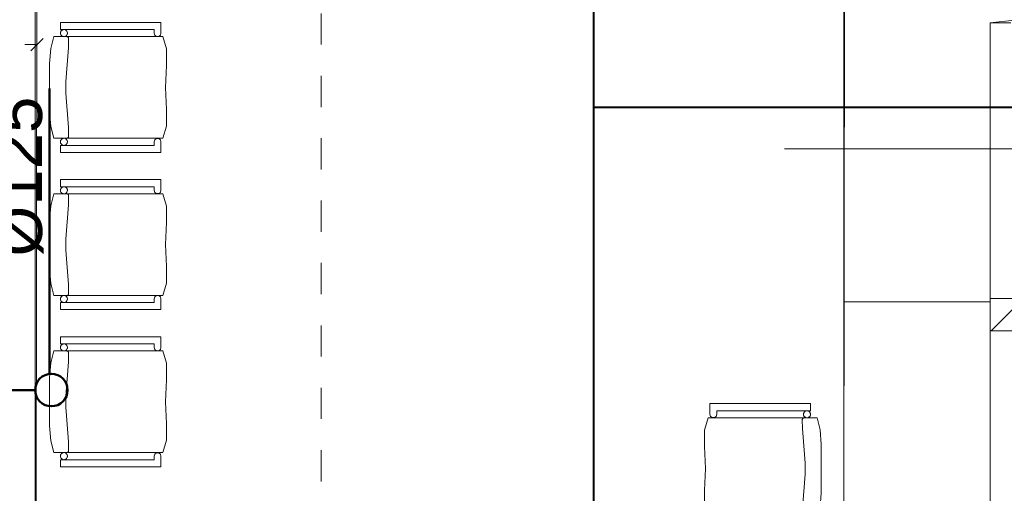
# Model space of a CAD drawing. Header units: millimetres. Extents: x 178516 to 426772, y -178579 to -115871.
# Tile 21 of 256: x 221578 to 225362, y -135260 to -133438. Entities that reach past the tile are written whole.
import ezdxf

# ---------------------------------------------------------------- set-up
doc = ezdxf.new("R2010")
doc.units = ezdxf.units.MM
doc.header["$MEASUREMENT"] = 0
doc.linetypes.add('Przerywana', pattern=[240, 120, -120])
doc.layers.get('0').update_dxf_attribs({"color": 252, "lineweight": 5})
for name, color, linetype, lineweight in [('840-G Znaczniki ogólne_Nr_pióra__3', 252, 'Continuous', 5), ('HVAC_exhaust_W1.1', 30, 'Continuous', 50), ('IS_nawiew', 5, 'Continuous', 40), ('IS_wywiew sanitarny', 30, 'Continuous', 50), ('Nowe_! NAZWY POM_Nr_pióra__19', 252, 'Continuous', 5), ('Nowe_220-A Ściany', 252, 'Continuous', 5), ('Nowe_220-A Ściany_Nr_pióra__93', 252, 'Continuous', 5), ('Nowe_320-W Umeblowanie_Nr_pióra__4', 252, 'Continuous', 5), ('Nowe_820-G Rysunki Obrazki_Nr_pióra__24', 252, 'Continuous', 5), ('Nowe_Nowe_220(1)-A Ściany zewnętrzne_Nr_pióra__241', 252, 'Continuous', 5), ('Nowe_Nowe_220(1)-A Ściany zewnętrzne_Nr_pióra__57', 252, 'Continuous', 5)]:
    doc.layers.add(name, color=color, linetype=linetype, lineweight=lineweight)
doc.styles.add('WE12', font='arial.ttf')

# ---------------------------------------------------------------- blocks, each defined once
blk = doc.blocks.new('podkład 20251118')
at = {"color": 252, "linetype": 'Continuous', "lineweight": 5}
for p, q in [((221644.4, -133533.4), (221596.9, -133533.4)), ((221620.6, -133557.2), (221668.1, -133509.7))]:
    blk.add_line(p, q, dxfattribs=at)
at = {"layer": '840-G Znaczniki ogólne_Nr_pióra__3', "color": 252, "linetype": 'Przerywana', "lineweight": 5}
blk.add_line((222737, -121893.5), (222737, -143583.5), dxfattribs=at)
at = {"layer": 'Nowe_! NAZWY POM_Nr_pióra__19', "color": 252, "linetype": 'Continuous', "lineweight": 5}
for p, q in [((221649.7, -130158.9), (221637.3, -137349.5)), ((224744.5, -135369.5), (224750.7, -131500.2)), ((225400.5, -133439.3), (225307, -133449.5)), ((225307, -133449.5), (225307, -134509.5)), ((225307, -134509.5), (227045.3, -134509.5)), ((225307, -134634.5), (225307, -137219.5)), ((227776.2, -134634.5), (225307, -134634.5))]:
    blk.add_line(p, q, dxfattribs=at)
at = {"layer": 'Nowe_220-A Ściany', "color": 252, "linetype": 'Continuous', "lineweight": 5}
for p, q in [((225307, -134511.4), (225308.8, -134509.5)), ((225311.1, -134634.5), (225436.1, -134509.5))]:
    blk.add_line(p, q, dxfattribs=at)
at = {"layer": 'Nowe_220-A Ściany_Nr_pióra__93', "color": 252, "linetype": 'Continuous', "lineweight": 5}
for p, q in [((225508.4, -134509.5), (225307, -134509.5)), ((225307, -134509.5), (225307, -134634.5)), ((225307, -134634.5), (225508.4, -134634.5))]:
    blk.add_line(p, q, dxfattribs=at)
at = {"layer": 'Nowe_320-W Umeblowanie_Nr_pióra__4', "color": 252, "linetype": 'Continuous', "lineweight": 5}
for p, q in [((221734.3, -133475.6), (221734.3, -133448.3)), ((221734.3, -133448.3), (222120.6, -133448.3)), ((221734.3, -133475.6), (221734.3, -133448.3)), ((221734.3, -133448.3), (222120.6, -133448.3)), ((222120.6, -133448.3), (222120.6, -133489.2)), ((222120.6, -133448.3), (222120.6, -133489.2)), ((221697.2, -133548.6), (221708.5, -133502.9)), ((221697.2, -133548.6), (221708.5, -133502.9)), ((221708.5, -133502.9), (222127.7, -133502.9)), ((221708.5, -133502.9), (222127.7, -133502.9)), ((222094.1, -133475.6), (221734.3, -133475.6)), ((222094.1, -133475.6), (221734.3, -133475.6)), ((221734.3, -133489.2), (221734.5, -133486.9)), ((221734.5, -133491.6), (221734.3, -133489.2)), ((221734.5, -133486.9), (221735.1, -133484.6)), ((221735.1, -133493.9), (221734.5, -133491.6)), ((221735.1, -133484.6), (221736.1, -133482.4)), ((221736.1, -133496.1), (221735.1, -133493.9)), ((221736.1, -133482.4), (221737.4, -133480.5)), ((221737.4, -133498), (221736.1, -133496.1)), ((221737.4, -133480.5), (221739.1, -133478.8)), ((221739.1, -133499.7), (221737.4, -133498)), ((221739.1, -133478.8), (221741, -133477.4)), ((221741, -133501.1), (221739.1, -133499.7)), ((221741, -133477.4), (221743.1, -133476.4)), ((221743.1, -133502.1), (221741, -133501.1)), ((221743.1, -133476.4), (221745.4, -133475.8)), ((221745.4, -133502.7), (221743.1, -133502.1)), ((221745.4, -133475.8), (221747.8, -133475.6)), ((221747.8, -133502.9), (221745.4, -133502.7)), ((221747.8, -133475.6), (221750.1, -133475.8)), ((221750.1, -133502.7), (221747.8, -133502.9)), ((221750.1, -133475.8), (221752.4, -133476.4)), ((221752.4, -133502.1), (221750.1, -133502.7)), ((221752.4, -133476.4), (221754.5, -133477.4)), ((221754.5, -133501.1), (221752.4, -133502.1)), ((221754.5, -133477.4), (221756.4, -133478.8)), ((221756.4, -133499.7), (221754.5, -133501.1)), ((221756.4, -133478.8), (221758.1, -133480.5)), ((221758.1, -133498), (221756.4, -133499.7)), ((221758.1, -133480.5), (221759.4, -133482.4)), ((221759.4, -133496.1), (221758.1, -133498)), ((221760.4, -133503.1), (221759.2, -133502.9)), ((221759.4, -133482.4), (221760.4, -133484.6)), ((221760.4, -133493.9), (221759.4, -133496.1)), ((221760.4, -133484.6), (221761, -133486.9)), ((221761, -133491.6), (221760.4, -133493.9)), ((221761, -133486.9), (221761.2, -133489.2)), ((221761.2, -133489.2), (221761, -133491.6)), ((222094.1, -133489.2), (222094.1, -133475.6)), ((222094.1, -133489.2), (222094.1, -133475.6)), ((222096.7, -133497.3), (222094.1, -133489.2)), ((222096.7, -133497.3), (222094.1, -133489.2)), ((222103.4, -133502.2), (222096.7, -133497.3)), ((222103.4, -133502.2), (222096.7, -133497.3)), ((222111.8, -133502.2), (222103.4, -133502.2)), ((222111.8, -133502.2), (222103.4, -133502.2)), ((222118.5, -133497.3), (222111.8, -133502.2)), ((222118.5, -133497.3), (222111.8, -133502.2)), ((222120.6, -133489.2), (222118.5, -133497.3)), ((222120.6, -133489.2), (222118.5, -133497.3)), ((222127.7, -133502.9), (222141.5, -133550.1)), ((222127.7, -133502.9), (222141.5, -133550.1)), ((221761.6, -133503.5), (221760.4, -133503.1)), ((221762.7, -133504.2), (221761.6, -133503.5)), ((221763.7, -133505), (221762.7, -133504.2)), ((221764.5, -133506), (221763.7, -133505)), ((221765.1, -133507.1), (221764.5, -133506)), ((221764.8, -133544.7), (221765.7, -133510.2)), ((221765.5, -133508.3), (221765.1, -133507.1)), ((221765.7, -133509.5), (221765.5, -133508.3)), ((221765.7, -133510.2), (221765.7, -133509.5)), ((221692.6, -133605.6), (221697.2, -133548.6)), ((221692.6, -133605.6), (221697.2, -133548.6)), ((221754.9, -133677), (221764.8, -133544.7)), ((222141.5, -133550.1), (222141.8, -133613.8)), ((222141.5, -133550.1), (222141.8, -133613.8)), ((221692.6, -133698.3), (221692.6, -133605.6)), ((221692.6, -133698.3), (221692.6, -133605.6)), ((222141.8, -133613.8), (222138, -133698.3)), ((222141.8, -133613.8), (222138, -133698.3)), ((221754.9, -133719.7), (221754.9, -133677)), ((221692.6, -133791.1), (221692.6, -133698.3)), ((221692.6, -133791.1), (221692.6, -133698.3)), ((221764.8, -133852), (221754.9, -133719.7)), ((222138, -133698.3), (222141.8, -133782.9)), ((222138, -133698.3), (222141.8, -133782.9)), ((221697.2, -133848.1), (221692.6, -133791.1)), ((221697.2, -133848.1), (221692.6, -133791.1)), ((222141.8, -133782.9), (222141.5, -133846.6)), ((222141.8, -133782.9), (222141.5, -133846.6)), ((221708.5, -133893.8), (221697.2, -133848.1)), ((221708.5, -133893.8), (221697.2, -133848.1)), ((221765.7, -133886.5), (221764.8, -133852)), ((222141.5, -133846.6), (222127.7, -133893.8)), ((222141.5, -133846.6), (222127.7, -133893.8)), ((222127.7, -133893.8), (221708.5, -133893.8)), ((222127.7, -133893.8), (221708.5, -133893.8)), ((221734.3, -133907.4), (221734.5, -133905.1)), ((221734.5, -133909.8), (221734.3, -133907.4)), ((221734.5, -133905.1), (221735.1, -133902.8)), ((221735.1, -133912.1), (221734.5, -133909.8)), ((221735.1, -133902.8), (221736.1, -133900.6)), ((221736.1, -133914.2), (221735.1, -133912.1)), ((221736.1, -133900.6), (221737.4, -133898.7)), ((221737.4, -133916.2), (221736.1, -133914.2)), ((221737.4, -133898.7), (221739.1, -133897)), ((221739.1, -133917.9), (221737.4, -133916.2)), ((221739.1, -133897), (221741, -133895.6)), ((221741, -133919.2), (221739.1, -133917.9)), ((221741, -133895.6), (221743.1, -133894.6)), ((221743.1, -133894.6), (221745.4, -133894)), ((221745.4, -133894), (221747.8, -133893.8)), ((221747.8, -133893.8), (221750.1, -133894)), ((221750.1, -133894), (221752.4, -133894.6)), ((221752.4, -133894.6), (221754.5, -133895.6)), ((221754.5, -133895.6), (221756.4, -133897)), ((221756.4, -133917.9), (221754.5, -133919.2)), ((221756.4, -133897), (221758.1, -133898.7)), ((221758.1, -133916.2), (221756.4, -133917.9)), ((221758.1, -133898.7), (221759.4, -133900.6)), ((221759.4, -133914.2), (221758.1, -133916.2)), ((221759.4, -133900.6), (221760.4, -133902.8)), ((221760.4, -133912.1), (221759.4, -133914.2)), ((221760.4, -133902.8), (221761, -133905.1)), ((221761, -133909.8), (221760.4, -133912.1)), ((221761, -133905.1), (221761.2, -133907.4)), ((221761.2, -133907.4), (221761, -133909.8)), ((221761.6, -133893.1), (221762.7, -133892.5)), ((221762.7, -133892.5), (221763.7, -133891.7)), ((221763.7, -133891.7), (221764.5, -133890.7)), ((221764.5, -133890.7), (221765.1, -133889.6)), ((221765.1, -133889.6), (221765.5, -133888.4)), ((221765.5, -133888.4), (221765.7, -133887.2)), ((221765.7, -133887.2), (221765.7, -133886.5)), ((222094.1, -133907.4), (222096.7, -133899.4)), ((222094.1, -133907.4), (222096.7, -133899.4)), ((222094.1, -133921.1), (222094.1, -133907.4)), ((222094.1, -133921.1), (222094.1, -133907.4)), ((222096.7, -133899.4), (222103.4, -133894.5)), ((222096.7, -133899.4), (222103.4, -133894.5)), ((222103.4, -133894.5), (222111.8, -133894.5)), ((222103.4, -133894.5), (222111.8, -133894.5)), ((222111.8, -133894.5), (222118.5, -133899.4)), ((222111.8, -133894.5), (222118.5, -133899.4)), ((222118.5, -133899.4), (222120.6, -133907.4)), ((222118.5, -133899.4), (222120.6, -133907.4)), ((222120.6, -133907.4), (222120.6, -133948.3)), ((222120.6, -133907.4), (222120.6, -133948.3)), ((221734.3, -133948.3), (221734.3, -133921.1)), ((221734.3, -133921.1), (222094.1, -133921.1)), ((221734.3, -133948.3), (221734.3, -133921.1)), ((221734.3, -133921.1), (222094.1, -133921.1)), ((222120.6, -133948.3), (221734.3, -133948.3)), ((222120.6, -133948.3), (221734.3, -133948.3)), ((221743.1, -133920.2), (221741, -133919.2)), ((221745.4, -133920.9), (221743.1, -133920.2)), ((221747.8, -133921.1), (221745.4, -133920.9)), ((221750.1, -133920.9), (221747.8, -133921.1)), ((221752.4, -133920.2), (221750.1, -133920.9)), ((221754.5, -133919.2), (221752.4, -133920.2)), ((221734.3, -134080.1), (221734.3, -134052.9)), ((221734.3, -134052.9), (222120.6, -134052.9)), ((221734.3, -134080.1), (221734.3, -134052.9)), ((221734.3, -134052.9), (222120.6, -134052.9)), ((222120.6, -134052.9), (222120.6, -134093.8)), ((222120.6, -134052.9), (222120.6, -134093.8)), ((221697.2, -134153.1), (221708.5, -134107.4)), ((221697.2, -134153.1), (221708.5, -134107.4)), ((221708.5, -134107.4), (222127.7, -134107.4)), ((221708.5, -134107.4), (222127.7, -134107.4)), ((222094.1, -134080.1), (221734.3, -134080.1)), ((222094.1, -134080.1), (221734.3, -134080.1)), ((221734.3, -134093.8), (221734.5, -134091.4)), ((221734.5, -134096.1), (221734.3, -134093.8)), ((221734.5, -134091.4), (221735.1, -134089.1)), ((221735.1, -134098.4), (221734.5, -134096.1)), ((221735.1, -134089.1), (221736.1, -134086.9)), ((221736.1, -134100.6), (221735.1, -134098.4)), ((221736.1, -134086.9), (221737.4, -134085)), ((221737.4, -134102.5), (221736.1, -134100.6)), ((221737.4, -134085), (221739.1, -134083.3)), ((221739.1, -134104.2), (221737.4, -134102.5)), ((221739.1, -134083.3), (221741, -134082)), ((221741, -134105.6), (221739.1, -134104.2)), ((221741, -134082), (221743.1, -134081)), ((221743.1, -134106.6), (221741, -134105.6)), ((221743.1, -134081), (221745.4, -134080.3)), ((221745.4, -134107.2), (221743.1, -134106.6)), ((221745.4, -134080.3), (221747.8, -134080.1)), ((221747.8, -134107.4), (221745.4, -134107.2)), ((221747.8, -134080.1), (221750.1, -134080.3)), ((221750.1, -134107.2), (221747.8, -134107.4)), ((221750.1, -134080.3), (221752.4, -134081)), ((221752.4, -134106.6), (221750.1, -134107.2)), ((221752.4, -134081), (221754.5, -134082)), ((221754.5, -134105.6), (221752.4, -134106.6)), ((221754.5, -134082), (221756.4, -134083.3)), ((221756.4, -134104.2), (221754.5, -134105.6)), ((221756.4, -134083.3), (221758.1, -134085)), ((221758.1, -134102.5), (221756.4, -134104.2)), ((221758.1, -134085), (221759.4, -134086.9)), ((221759.4, -134100.6), (221758.1, -134102.5)), ((221760.4, -134107.6), (221759.2, -134107.4)), ((221759.4, -134086.9), (221760.4, -134089.1)), ((221760.4, -134098.4), (221759.4, -134100.6)), ((221760.4, -134089.1), (221761, -134091.4)), ((221761, -134096.1), (221760.4, -134098.4)), ((221761.6, -134108.1), (221760.4, -134107.6)), ((221761, -134091.4), (221761.2, -134093.8)), ((221761.2, -134093.8), (221761, -134096.1)), ((221762.7, -134108.7), (221761.6, -134108.1)), ((222094.1, -134093.8), (222094.1, -134080.1)), ((222094.1, -134093.8), (222094.1, -134080.1)), ((222096.7, -134101.8), (222094.1, -134093.8)), ((222096.7, -134101.8), (222094.1, -134093.8)), ((222103.4, -134106.7), (222096.7, -134101.8)), ((222103.4, -134106.7), (222096.7, -134101.8)), ((222111.8, -134106.7), (222103.4, -134106.7)), ((222111.8, -134106.7), (222103.4, -134106.7)), ((222118.5, -134101.8), (222111.8, -134106.7)), ((222118.5, -134101.8), (222111.8, -134106.7)), ((222120.6, -134093.8), (222118.5, -134101.8)), ((222120.6, -134093.8), (222118.5, -134101.8)), ((222127.7, -134107.4), (222141.5, -134154.6)), ((222127.7, -134107.4), (222141.5, -134154.6)), ((221763.7, -134109.5), (221762.7, -134108.7)), ((221764.5, -134110.5), (221763.7, -134109.5)), ((221765.1, -134111.6), (221764.5, -134110.5)), ((221764.8, -134149.2), (221765.7, -134114.7)), ((221765.5, -134112.8), (221765.1, -134111.6)), ((221765.7, -134114), (221765.5, -134112.8)), ((221765.7, -134114.7), (221765.7, -134114)), ((221692.6, -134210.1), (221697.2, -134153.1)), ((221692.6, -134210.1), (221697.2, -134153.1)), ((221754.9, -134281.5), (221764.8, -134149.2)), ((222141.5, -134154.6), (222141.8, -134218.3)), ((222141.5, -134154.6), (222141.8, -134218.3)), ((221692.6, -134302.9), (221692.6, -134210.1)), ((221692.6, -134302.9), (221692.6, -134210.1)), ((222141.8, -134218.3), (222138, -134302.9)), ((222141.8, -134218.3), (222138, -134302.9)), ((221754.9, -134324.2), (221754.9, -134281.5)), ((221692.6, -134395.6), (221692.6, -134302.9)), ((221692.6, -134395.6), (221692.6, -134302.9)), ((221764.8, -134456.5), (221754.9, -134324.2)), ((222138, -134302.9), (222141.8, -134387.4)), ((222138, -134302.9), (222141.8, -134387.4)), ((221697.2, -134452.6), (221692.6, -134395.6)), ((221697.2, -134452.6), (221692.6, -134395.6)), ((222141.8, -134387.4), (222141.5, -134451.1)), ((222141.8, -134387.4), (222141.5, -134451.1)), ((221708.5, -134498.3), (221697.2, -134452.6)), ((221708.5, -134498.3), (221697.2, -134452.6)), ((221765.7, -134491), (221764.8, -134456.5)), ((222141.5, -134451.1), (222127.7, -134498.3)), ((222141.5, -134451.1), (222127.7, -134498.3)), ((222127.7, -134498.3), (221708.5, -134498.3)), ((222127.7, -134498.3), (221708.5, -134498.3)), ((221734.3, -134511.9), (221734.5, -134509.6)), ((221734.5, -134514.3), (221734.3, -134511.9)), ((221734.5, -134509.6), (221735.1, -134507.3)), ((221735.1, -134516.6), (221734.5, -134514.3)), ((221735.1, -134507.3), (221736.1, -134505.1)), ((221736.1, -134518.8), (221735.1, -134516.6)), ((221736.1, -134505.1), (221737.4, -134503.2)), ((221737.4, -134520.7), (221736.1, -134518.8)), ((221737.4, -134503.2), (221739.1, -134501.5)), ((221739.1, -134522.4), (221737.4, -134520.7)), ((221739.1, -134501.5), (221741, -134500.1)), ((221741, -134523.8), (221739.1, -134522.4)), ((221741, -134500.1), (221743.1, -134499.1)), ((221743.1, -134524.8), (221741, -134523.8)), ((221743.1, -134499.1), (221745.4, -134498.5)), ((221745.4, -134498.5), (221747.8, -134498.3)), ((221747.8, -134498.3), (221750.1, -134498.5)), ((221750.1, -134498.5), (221752.4, -134499.1)), ((221752.4, -134499.1), (221754.5, -134500.1)), ((221754.5, -134523.8), (221752.4, -134524.8)), ((221754.5, -134500.1), (221756.4, -134501.5)), ((221756.4, -134522.4), (221754.5, -134523.8)), ((221756.4, -134501.5), (221758.1, -134503.2)), ((221758.1, -134520.7), (221756.4, -134522.4)), ((221758.1, -134503.2), (221759.4, -134505.1)), ((221759.4, -134518.8), (221758.1, -134520.7)), ((221759.4, -134505.1), (221760.4, -134507.3)), ((221760.4, -134516.6), (221759.4, -134518.8)), ((221760.4, -134507.3), (221761, -134509.6)), ((221761, -134514.3), (221760.4, -134516.6)), ((221761, -134509.6), (221761.2, -134511.9)), ((221761.2, -134511.9), (221761, -134514.3)), ((221761.6, -134497.7), (221762.7, -134497)), ((221762.7, -134497), (221763.7, -134496.2)), ((221763.7, -134496.2), (221764.5, -134495.2)), ((221764.5, -134495.2), (221765.1, -134494.1)), ((221765.1, -134494.1), (221765.5, -134492.9)), ((221765.5, -134492.9), (221765.7, -134491.7)), ((221765.7, -134491.7), (221765.7, -134491)), ((222094.1, -134511.9), (222096.7, -134503.9)), ((222094.1, -134511.9), (222096.7, -134503.9)), ((222094.1, -134525.6), (222094.1, -134511.9)), ((222094.1, -134525.6), (222094.1, -134511.9)), ((222096.7, -134503.9), (222103.4, -134499)), ((222096.7, -134503.9), (222103.4, -134499)), ((222103.4, -134499), (222111.8, -134499)), ((222103.4, -134499), (222111.8, -134499)), ((222111.8, -134499), (222118.5, -134503.9)), ((222111.8, -134499), (222118.5, -134503.9)), ((222118.5, -134503.9), (222120.6, -134511.9)), ((222118.5, -134503.9), (222120.6, -134511.9)), ((222120.6, -134511.9), (222120.6, -134552.9)), ((222120.6, -134511.9), (222120.6, -134552.9)), ((221734.3, -134552.9), (221734.3, -134525.6)), ((221734.3, -134525.6), (222094.1, -134525.6)), ((221734.3, -134552.9), (221734.3, -134525.6)), ((221734.3, -134525.6), (222094.1, -134525.6)), ((222120.6, -134552.9), (221734.3, -134552.9)), ((222120.6, -134552.9), (221734.3, -134552.9)), ((221745.4, -134525.4), (221743.1, -134524.8)), ((221747.8, -134525.6), (221745.4, -134525.4)), ((221750.1, -134525.4), (221747.8, -134525.6)), ((221752.4, -134524.8), (221750.1, -134525.4)), ((221734.3, -134684.7), (221734.3, -134657.4)), ((221734.3, -134657.4), (222120.6, -134657.4)), ((221734.3, -134684.7), (221734.3, -134657.4)), ((221734.3, -134657.4), (222120.6, -134657.4)), ((222120.6, -134657.4), (222120.6, -134698.3)), ((222120.6, -134657.4), (222120.6, -134698.3)), ((221697.2, -134757.6), (221708.5, -134711.9)), ((221697.2, -134757.6), (221708.5, -134711.9)), ((221708.5, -134711.9), (222127.7, -134711.9)), ((221708.5, -134711.9), (222127.7, -134711.9)), ((222094.1, -134684.7), (221734.3, -134684.7)), ((222094.1, -134684.7), (221734.3, -134684.7)), ((221734.3, -134698.3), (221734.5, -134695.9)), ((221734.5, -134700.7), (221734.3, -134698.3)), ((221734.5, -134695.9), (221735.1, -134693.6)), ((221735.1, -134702.9), (221734.5, -134700.7)), ((221735.1, -134693.6), (221736.1, -134691.5)), ((221736.1, -134705.1), (221735.1, -134702.9)), ((221736.1, -134691.5), (221737.4, -134689.5)), ((221737.4, -134707.1), (221736.1, -134705.1)), ((221737.4, -134689.5), (221739.1, -134687.8)), ((221739.1, -134708.7), (221737.4, -134707.1)), ((221739.1, -134687.8), (221741, -134686.5)), ((221741, -134710.1), (221739.1, -134708.7)), ((221741, -134686.5), (221743.1, -134685.5)), ((221743.1, -134711.1), (221741, -134710.1)), ((221743.1, -134685.5), (221745.4, -134684.9)), ((221745.4, -134711.7), (221743.1, -134711.1)), ((221745.4, -134684.9), (221747.8, -134684.6)), ((221747.8, -134711.9), (221745.4, -134711.7)), ((221747.8, -134684.6), (221750.1, -134684.9)), ((221750.1, -134711.7), (221747.8, -134711.9)), ((221750.1, -134684.9), (221752.4, -134685.5)), ((221752.4, -134711.1), (221750.1, -134711.7)), ((221752.4, -134685.5), (221754.5, -134686.5)), ((221754.5, -134710.1), (221752.4, -134711.1)), ((221754.5, -134686.5), (221756.4, -134687.8)), ((221756.4, -134708.7), (221754.5, -134710.1)), ((221756.4, -134687.8), (221758.1, -134689.5)), ((221758.1, -134707.1), (221756.4, -134708.7)), ((221758.1, -134689.5), (221759.4, -134691.5)), ((221759.4, -134705.1), (221758.1, -134707.1)), ((221760.4, -134712.1), (221759.2, -134711.9)), ((221759.4, -134691.5), (221760.4, -134693.6)), ((221760.4, -134702.9), (221759.4, -134705.1)), ((221760.4, -134693.6), (221761, -134695.9)), ((221761, -134700.7), (221760.4, -134702.9)), ((221761.6, -134712.6), (221760.4, -134712.1)), ((221761, -134695.9), (221761.2, -134698.3)), ((221761.2, -134698.3), (221761, -134700.7)), ((221762.7, -134713.2), (221761.6, -134712.6)), ((221763.7, -134714), (221762.7, -134713.2)), ((222094.1, -134698.3), (222094.1, -134684.7)), ((222094.1, -134698.3), (222094.1, -134684.7)), ((222096.7, -134706.3), (222094.1, -134698.3)), ((222096.7, -134706.3), (222094.1, -134698.3)), ((222103.4, -134711.3), (222096.7, -134706.3)), ((222103.4, -134711.3), (222096.7, -134706.3)), ((222111.8, -134711.3), (222103.4, -134711.3)), ((222111.8, -134711.3), (222103.4, -134711.3)), ((222118.5, -134706.3), (222111.8, -134711.3)), ((222118.5, -134706.3), (222111.8, -134711.3)), ((222120.6, -134698.3), (222118.5, -134706.3)), ((222120.6, -134698.3), (222118.5, -134706.3)), ((222127.7, -134711.9), (222141.5, -134759.1)), ((222127.7, -134711.9), (222141.5, -134759.1)), ((221764.5, -134715), (221763.7, -134714)), ((221765.1, -134716.1), (221764.5, -134715)), ((221764.8, -134753.7), (221765.7, -134719.2)), ((221765.5, -134717.3), (221765.1, -134716.1)), ((221765.7, -134718.6), (221765.5, -134717.3)), ((221765.7, -134719.2), (221765.7, -134718.6)), ((221692.6, -134814.6), (221697.2, -134757.6)), ((221692.6, -134814.6), (221697.2, -134757.6)), ((221754.9, -134886), (221764.8, -134753.7)), ((222141.5, -134759.1), (222141.8, -134822.9)), ((222141.5, -134759.1), (222141.8, -134822.9)), ((221692.6, -134907.4), (221692.6, -134814.6)), ((221692.6, -134907.4), (221692.6, -134814.6)), ((222141.8, -134822.9), (222138, -134907.4)), ((222141.8, -134822.9), (222138, -134907.4)), ((221754.9, -134928.7), (221754.9, -134886)), ((221692.6, -135000.1), (221692.6, -134907.4)), ((221692.6, -135000.1), (221692.6, -134907.4)), ((221764.8, -135061), (221754.9, -134928.7)), ((222138, -134907.4), (222141.8, -134991.9)), ((222138, -134907.4), (222141.8, -134991.9)), ((224230.6, -134955.4), (224230.6, -134914.5)), ((224230.6, -134914.5), (224617, -134914.5)), ((224230.6, -134955.4), (224230.6, -134914.5)), ((224230.6, -134914.5), (224617, -134914.5)), ((224617, -134914.5), (224617, -134941.7)), ((224617, -134914.5), (224617, -134941.7)), ((224209.8, -135016.2), (224223.5, -134969)), ((224209.8, -135016.2), (224223.5, -134969)), ((224223.5, -134969), (224642.7, -134969)), ((224223.5, -134969), (224642.7, -134969)), ((224232.7, -134963.4), (224230.6, -134955.4)), ((224232.7, -134963.4), (224230.6, -134955.4)), ((224239.5, -134968.3), (224232.7, -134963.4)), ((224239.5, -134968.3), (224232.7, -134963.4)), ((224247.8, -134968.3), (224239.5, -134968.3)), ((224247.8, -134968.3), (224239.5, -134968.3)), ((224254.6, -134963.4), (224247.8, -134968.3)), ((224254.6, -134963.4), (224247.8, -134968.3)), ((224257.2, -134955.4), (224254.6, -134963.4)), ((224257.2, -134955.4), (224254.6, -134963.4)), ((224257.2, -134941.7), (224257.2, -134955.4)), ((224617, -134941.7), (224257.2, -134941.7)), ((224257.2, -134941.7), (224257.2, -134955.4)), ((224617, -134941.7), (224257.2, -134941.7)), ((224585.7, -134974.4), (224585.5, -134975.6)), ((224585.5, -134975.6), (224585.5, -134976.3)), ((224585.5, -134976.3), (224586.4, -135010.8)), ((224586.2, -134973.2), (224585.7, -134974.4)), ((224586.8, -134972.1), (224586.2, -134973.2)), ((224587.6, -134971.1), (224586.8, -134972.1)), ((224588.6, -134970.3), (224587.6, -134971.1)), ((224589.7, -134969.7), (224588.6, -134970.3)), ((224590, -134955.4), (224590.2, -134953)), ((224590.2, -134957.7), (224590, -134955.4)), ((224590.2, -134953), (224590.8, -134950.7)), ((224590.8, -134960), (224590.2, -134957.7)), ((224590.8, -134950.7), (224591.8, -134948.5)), ((224591.8, -134962.2), (224590.8, -134960)), ((224591.8, -134948.5), (224593.2, -134946.6)), ((224593.2, -134964.1), (224591.8, -134962.2)), ((224593.2, -134946.6), (224594.8, -134944.9)), ((224594.8, -134965.8), (224593.2, -134964.1)), ((224594.8, -134944.9), (224596.8, -134943.6)), ((224596.8, -134967.2), (224594.8, -134965.8)), ((224596.8, -134943.6), (224598.9, -134942.5)), ((224598.9, -134968.2), (224596.8, -134967.2)), ((224598.9, -134942.5), (224601.2, -134941.9)), ((224601.2, -134968.8), (224598.9, -134968.2)), ((224601.2, -134941.9), (224603.5, -134941.7)), ((224603.5, -134969), (224601.2, -134968.8)), ((224603.5, -134941.7), (224605.9, -134941.9)), ((224605.9, -134968.8), (224603.5, -134969)), ((224605.9, -134941.9), (224608.1, -134942.5)), ((224608.1, -134968.2), (224605.9, -134968.8)), ((224608.1, -134942.5), (224610.3, -134943.6)), ((224610.3, -134967.2), (224608.1, -134968.2)), ((224610.3, -134943.6), (224612.2, -134944.9)), ((224612.2, -134965.8), (224610.3, -134967.2)), ((224612.2, -134944.9), (224613.8, -134946.6)), ((224613.8, -134964.1), (224612.2, -134965.8)), ((224613.8, -134946.6), (224615.2, -134948.5)), ((224615.2, -134962.2), (224613.8, -134964.1)), ((224615.2, -134948.5), (224616.2, -134950.7)), ((224616.2, -134960), (224615.2, -134962.2)), ((224616.2, -134950.7), (224616.8, -134953)), ((224616.8, -134957.7), (224616.2, -134960)), ((224616.8, -134953), (224617, -134955.4)), ((224617, -134955.4), (224616.8, -134957.7)), ((224642.7, -134969), (224654.1, -135014.7)), ((224642.7, -134969), (224654.1, -135014.7)), ((221697.2, -135057.1), (221692.6, -135000.1)), ((221697.2, -135057.1), (221692.6, -135000.1)), ((222141.8, -134991.9), (222141.5, -135055.6)), ((222141.8, -134991.9), (222141.5, -135055.6)), ((224209.5, -135079.9), (224209.8, -135016.2)), ((224209.5, -135079.9), (224209.8, -135016.2)), ((224586.4, -135010.8), (224596.3, -135143.1)), ((224654.1, -135014.7), (224658.6, -135071.7)), ((224654.1, -135014.7), (224658.6, -135071.7)), ((221708.5, -135102.8), (221697.2, -135057.1)), ((221708.5, -135102.8), (221697.2, -135057.1)), ((221765.7, -135095.6), (221764.8, -135061)), ((222141.5, -135055.6), (222127.7, -135102.8)), ((222141.5, -135055.6), (222127.7, -135102.8)), ((224213.3, -135164.5), (224209.5, -135079.9)), ((224213.3, -135164.5), (224209.5, -135079.9)), ((224658.6, -135071.7), (224658.6, -135164.5)), ((224658.6, -135071.7), (224658.6, -135164.5)), ((222127.7, -135102.8), (221708.5, -135102.8)), ((222127.7, -135102.8), (221708.5, -135102.8)), ((221734.3, -135116.5), (221734.5, -135114.1)), ((221734.5, -135118.8), (221734.3, -135116.5)), ((221734.3, -135157.4), (221734.3, -135130.1)), ((221734.3, -135130.1), (222094.1, -135130.1)), ((221734.3, -135157.4), (221734.3, -135130.1)), ((221734.3, -135130.1), (222094.1, -135130.1)), ((221734.5, -135114.1), (221735.1, -135111.8)), ((221735.1, -135121.1), (221734.5, -135118.8)), ((221735.1, -135111.8), (221736.1, -135109.6)), ((221736.1, -135123.3), (221735.1, -135121.1)), ((221736.1, -135109.6), (221737.4, -135107.7)), ((221737.4, -135125.2), (221736.1, -135123.3)), ((221737.4, -135107.7), (221739.1, -135106)), ((221739.1, -135126.9), (221737.4, -135125.2)), ((221739.1, -135106), (221741, -135104.7)), ((221741, -135128.3), (221739.1, -135126.9)), ((221741, -135104.7), (221743.1, -135103.7)), ((221743.1, -135129.3), (221741, -135128.3)), ((221743.1, -135103.7), (221745.4, -135103)), ((221745.4, -135129.9), (221743.1, -135129.3)), ((221745.4, -135103), (221747.8, -135102.8)), ((221747.8, -135130.1), (221745.4, -135129.9)), ((221747.8, -135102.8), (221750.1, -135103)), ((221750.1, -135129.9), (221747.8, -135130.1)), ((221750.1, -135103), (221752.4, -135103.7)), ((221752.4, -135129.3), (221750.1, -135129.9)), ((221752.4, -135103.7), (221754.5, -135104.7)), ((221754.5, -135128.3), (221752.4, -135129.3)), ((221754.5, -135104.7), (221756.4, -135106)), ((221756.4, -135126.9), (221754.5, -135128.3)), ((221756.4, -135106), (221758.1, -135107.7)), ((221758.1, -135125.2), (221756.4, -135126.9)), ((221758.1, -135107.7), (221759.4, -135109.6)), ((221759.4, -135123.3), (221758.1, -135125.2)), ((221759.4, -135109.6), (221760.4, -135111.8)), ((221760.4, -135121.1), (221759.4, -135123.3)), ((221760.4, -135111.8), (221761, -135114.1)), ((221761, -135118.8), (221760.4, -135121.1)), ((221761, -135114.1), (221761.2, -135116.5)), ((221761.2, -135116.5), (221761, -135118.8)), ((221761.6, -135102.2), (221762.7, -135101.5)), ((221762.7, -135101.5), (221763.7, -135100.7)), ((221763.7, -135100.7), (221764.5, -135099.7)), ((221764.5, -135099.7), (221765.1, -135098.6)), ((221765.1, -135098.6), (221765.5, -135097.4)), ((221765.5, -135097.4), (221765.7, -135096.2)), ((221765.7, -135096.2), (221765.7, -135095.6)), ((222094.1, -135116.5), (222096.7, -135108.5)), ((222094.1, -135116.5), (222096.7, -135108.5)), ((222094.1, -135130.1), (222094.1, -135116.5)), ((222094.1, -135130.1), (222094.1, -135116.5)), ((222096.7, -135108.5), (222103.4, -135103.5)), ((222096.7, -135108.5), (222103.4, -135103.5)), ((222103.4, -135103.5), (222111.8, -135103.5)), ((222103.4, -135103.5), (222111.8, -135103.5)), ((222111.8, -135103.5), (222118.5, -135108.5)), ((222111.8, -135103.5), (222118.5, -135108.5)), ((222118.5, -135108.5), (222120.6, -135116.5)), ((222118.5, -135108.5), (222120.6, -135116.5)), ((222120.6, -135116.5), (222120.6, -135157.4)), ((222120.6, -135116.5), (222120.6, -135157.4)), ((222120.6, -135157.4), (221734.3, -135157.4)), ((222120.6, -135157.4), (221734.3, -135157.4)), ((224209.5, -135249), (224213.3, -135164.5)), ((224209.5, -135249), (224213.3, -135164.5)), ((224596.3, -135143.1), (224596.3, -135185.8)), ((224658.6, -135164.5), (224658.6, -135257.2)), ((224658.6, -135164.5), (224658.6, -135257.2)), ((224596.3, -135185.8), (224586.4, -135318.1)), ((224209.8, -135312.7), (224209.5, -135249)), ((224209.8, -135312.7), (224209.5, -135249)), ((224658.6, -135257.2), (224654.1, -135314.2)), ((224658.6, -135257.2), (224654.1, -135314.2))]:
    blk.add_line(p, q, dxfattribs=at)
at = {"layer": 'Nowe_320-W Umeblowanie_Nr_pióra__4', "color": 252, "linetype": 'Continuous', "lineweight": 5, "extrusion": (0, 0, -1)}
for centre, start_param, end_param in [((221747.8, -133489.2), -1.570796, 1.570796), ((221747.8, -133489.2), 1.570796, 4.712389), ((221747.8, -133907.4), -1.570796, 1.570796), ((221747.8, -133907.4), 1.570796, 4.712389), ((221747.8, -134093.8), -1.570796, 1.570796), ((221747.8, -134093.8), 1.570796, 4.712389), ((221747.8, -134511.9), -1.570796, 1.570796), ((221747.8, -134511.9), 1.570796, 4.712389), ((221747.8, -134698.3), -1.570796, 1.570796), ((221747.8, -134698.3), 1.570796, 4.712389), ((224603.5, -134955.4), -1.570796, 1.570796), ((224603.5, -134955.4), 1.570796, 4.712389), ((221747.8, -135116.5), -1.570796, 1.570796), ((221747.8, -135116.5), 1.570796, 4.712389)]:
    blk.add_ellipse(centre, major_axis=(0, 13.6), ratio=0.989604, start_param=start_param, end_param=end_param, dxfattribs=at)
at = {"layer": 'Nowe_820-G Rysunki Obrazki_Nr_pióra__24', "color": 7, "linetype": 'Continuous', "lineweight": 15}
blk.add_line((224517.6, -133934.5), (225717.2, -133934.5), dxfattribs=at)
at = {"layer": 'Nowe_Nowe_220(1)-A Ściany zewnętrzne_Nr_pióra__241', "color": 252, "linetype": 'Continuous', "lineweight": 5}
blk.add_line((225307, -134522.9), (224745.9, -134522.9), dxfattribs=at)
at = {"layer": 'Nowe_Nowe_220(1)-A Ściany zewnętrzne_Nr_pióra__57', "color": 252, "linetype": 'Continuous', "lineweight": 5}
for p, q in [((224744.5, -135369.5), (224744.5, -130139.5)), ((221637, -137349.5), (221637, -131498.4)), ((225307, -138719.5), (225307, -133449.5)), ((225307, -133449.5), (225387.4, -133449.5))]:
    blk.add_line(p, q, dxfattribs=at)

msp = doc.modelspace()

# ---------------------------------------------------------------- linework, layer by layer
at = {"layer": 'HVAC_exhaust_W1.1'}
msp.add_circle((221699.5, -134862.3), 62.5, dxfattribs=at)
at = {"layer": 'IS_nawiew'}
for p, q in [((223783.7, -136644), (223783.7, -132005.3)), ((226914.5, -133774.9), (223783.7, -133774.9))]:
    msp.add_line(p, q, dxfattribs=at)
at = {"layer": 'IS_wywiew sanitarny'}
msp.add_line((221637, -134862.3), (220119.9, -134862.3), dxfattribs=at)
msp.add_lwpolyline([(221692.4, -134800.2), (221692.4, -133701.7), (221692.4, -133701.7)], dxfattribs=at)

# ---------------------------------------------------------------- block references
msp.add_blockref('podkład 20251118', (0, 0))

# ---------------------------------------------------------------- texts
at = {"layer": 'IS_wywiew sanitarny', "insert": (221577.1, -134041.3), "char_height": 180, "width": 932.234, "attachment_point": 5, "rotation": 90, "style": 'WE12'}
msp.add_mtext('%%C125', dxfattribs=at)

doc.saveas('drawing.dxf')
